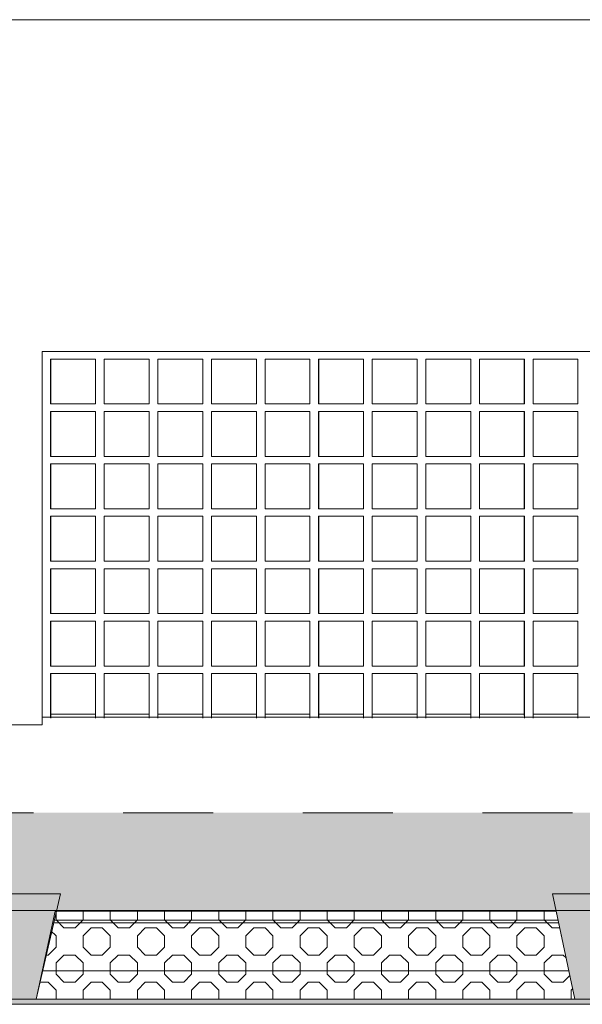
# Model space of a CAD drawing. Header units: millimetres. Extents: x -47038 to 86296, y -75637 to 48966.
# Tile 160 of 174: x 63014 to 64517, y 40737 to 43367. Entities that reach past the tile are written whole.
import ezdxf

# ---------------------------------------------------------------- set-up
doc = ezdxf.new("R2010")
doc.units = ezdxf.units.MM
doc.linetypes.add('Przerywana (2)', pattern=[48, 24, -24])
for name, color, linetype, lineweight, true_color in [('0_Nr_pióra__95', 7, 'Continuous', 20, 0x7c7c7c), ('280-A Dachy Powłoki_Nr_pióra__95', 7, 'Continuous', 20, 0x7c7c7c), ('420-K Ściany_Nr_pióra__95', 7, 'Continuous', 20, 0x7c7c7c), ('450-K Belki nośne_Nr_pióra__95', 7, 'Continuous', 25, 0x7c7c7c), ('460 - Stropy_Nr_pióra__95', 7, 'Continuous', 20, 0x7c7c7c), ('Okna Archicada_Nr_pióra__95', 7, 'Continuous', 20, 0x7c7c7c)]:
    doc.layers.add(name, color=color, linetype=linetype, lineweight=lineweight, true_color=true_color)
for name, color, linetype, lineweight in [('450-K Belki_Nr_pióra__13', 7, 'Continuous', 25), ('Nowe_420 - Wełna mineralna_Nr_pióra__93', 9, 'Continuous', 20), ('XREF', 8, 'Continuous', 9)]:
    doc.layers.add(name, color=color, linetype=linetype, lineweight=lineweight)

# ---------------------------------------------------------------- blocks, each defined once
blk = doc.blocks.new('A$C67FE79C0')
at = {"layer": '280-A Dachy Powłoki_Nr_pióra__95', "linetype": 'Continuous', "lineweight": 5}
for points in [[(2971.45, 546.91), (24.72, 546.59), (24.72, 545.08), (2971.45, 545.41)], [(24.72, 545.08), (24.72, 520.99), (156.12, 521.01), (155.24, 525.13), (177.24, 525.13), (176.36, 521.01), (307.01, 521.02), (306.14, 525.13), (328.14, 525.13), (327.26, 521.03), (457, 521.04), (456.12, 525.13), (478.12, 525.13), (477.25, 521.04), (609.45, 521.06), (608.58, 525.13), (630.58, 525.13), (629.71, 521.06), (758.24, 521.07), (757.37, 525.13), (779.37, 525.13), (778.51, 521.08), (905.7, 521.09), (904.84, 525.13), (926.84, 525.13), (925.98, 521.09), (1058.53, 521.11), (1057.67, 525.13), (1079.67, 525.13), (1078.81, 521.11), (1207.44, 521.12), (1206.58, 525.13), (1228.58, 525.13), (1227.73, 521.13), (1358.14, 521.14), (1357.28, 525.13), (1379.28, 525.13), (1378.43, 521.14), (1515.84, 521.16), (1514.99, 525.13), (1536.99, 525.13), (1536.14, 521.16), (1673.31, 521.17), (1672.46, 525.13), (1694.46, 525.13), (1693.62, 521.18), (1792.42, 521.19), (1791.5, 525.13), (1827.5, 525.13), (1826.59, 521.19), (1959.72, 521.21), (1958.88, 525.13), (1980.88, 525.13), (1980.04, 521.21), (2110.56, 521.22), (2109.73, 525.13), (2131.73, 525.13), (2130.89, 521.22), (2261.08, 521.24), (2260.18, 525.13), (2296.18, 525.13), (2295.28, 521.24), (2394.9, 521.25), (2394, 525.13), (2430, 525.13), (2429.11, 521.26), (2561.6, 521.27), (2560.77, 525.13), (2582.77, 525.13), (2581.95, 521.27), (2712.14, 521.29), (2711.32, 525.13), (2733.32, 525.13), (2732.5, 521.29), (2862.17, 521.31), (2861.35, 525.13), (2883.35, 525.13), (2882.54, 521.31), (2971.45, 521.32), (2971.45, 545.41)], [(1826.59, 521.19), (1826.48, 520.69), (1959.82, 520.7), (1959.72, 521.21)]]:
    blk.add_hatch(color=8, dxfattribs=at).paths.add_polyline_path(points)
at = {"layer": '450-K Belki nośne_Nr_pióra__95', "linetype": 'Continuous', "lineweight": 5}
for points in [[(1821, 497.02), (1827.5, 525.13), (1791.5, 525.13), (1798, 497.03)], [(1958.88, 525.13), (1964.88, 497.03), (1974.88, 497.02), (1980.88, 525.13)]]:
    blk.add_hatch(color=8, dxfattribs=at).paths.add_polyline_path(points)
at = {"color": 8, "lineweight": 5}
for p, q in [((1826.02, 520.52), (1821, 497.04)), ((1959.86, 520.54), (1826.02, 520.52)), ((1964.87, 497.04), (1959.86, 520.54)), ((1821, 497.04), (1964.87, 497.04))]:
    blk.add_line(p, q, dxfattribs=at)
at = {"layer": '0_Nr_pióra__95', "color": 8, "linetype": 'Continuous', "lineweight": 5}
for p, q in [((1822.55, 570.33), (1822.55, 572.31)), ((1822.55, 572.31), (2082.52, 572.31)), ((1779.26, 570.33), (1822.55, 570.33))]:
    blk.add_line(p, q, dxfattribs=at)
at = {"layer": '280-A Dachy Powłoki_Nr_pióra__95', "color": 8, "linetype": 'Continuous', "lineweight": 5}
for p, q in [((1836.83, 573.14), (1824.83, 573.13)), ((1851.14, 573.14), (1839.15, 573.14)), ((1865.46, 573.14), (1853.47, 573.14)), ((1879.77, 573.14), (1867.78, 573.14)), ((1894.09, 573.14), (1882.1, 573.14)), ((1908.4, 573.14), (1896.41, 573.14)), ((1922.72, 573.14), (1910.73, 573.14)), ((1937.04, 573.15), (1925.05, 573.15)), ((1951.35, 573.15), (1939.36, 573.15)), ((1965.67, 573.15), (1953.68, 573.15)), ((2972.22, 520.82), (23.28, 520.49))]:
    blk.add_line(p, q, dxfattribs=at)
at = {"layer": '280-A Dachy Powłoki_Nr_pióra__95', "color": 8, "linetype": 'Przerywana (2)', "lineweight": 5}
blk.add_line((2972.22, 546.91), (23.28, 546.59), dxfattribs=at)
at = {"layer": '420-K Ściany_Nr_pióra__95', "color": 8, "linetype": 'Continuous', "lineweight": 5}
blk.add_line((2715.15, 758.67), (1485.86, 758.67), dxfattribs=at)
at = {"layer": '450-K Belki nośne_Nr_pióra__95', "color": 8, "linetype": 'Continuous', "lineweight": 5}
for p, q in [((1791.5, 525.13), (1827.5, 525.13)), ((1827.5, 525.13), (1821, 497.02)), ((1958.88, 525.13), (1964.88, 497.03)), ((1958.88, 525.13), (1980.88, 525.13)), ((1798, 497.03), (1821, 497.02)), ((1964.88, 497.03), (1974.88, 497.02))]:
    blk.add_line(p, q, dxfattribs=at)
at = {"layer": '450-K Belki_Nr_pióra__13', "color": 8, "linetype": 'Continuous', "lineweight": 5}
blk.add_line((1825.87, 518.07), (1960.39, 518.07), dxfattribs=at)
at = {"layer": '460 - Stropy_Nr_pióra__95', "color": 8, "linetype": 'Continuous', "lineweight": 5}
for p, q in [((1960.54, 517.37), (1825.71, 517.37)), ((1963.27, 504.57), (1822.75, 504.57))]:
    blk.add_line(p, q, dxfattribs=at)
at = {"layer": 'Nowe_420 - Wełna mineralna_Nr_pióra__93', "color": 8, "linetype": 'Continuous', "lineweight": 5}
for p, q in [((1826.02, 520.52), (1821, 497.04)), ((1959.86, 520.54), (1826.02, 520.52)), ((1826.27, 518.15), (1826.27, 520.52)), ((1833.51, 518.15), (1833.51, 520.52)), ((1840.76, 518.15), (1840.76, 520.52)), ((1848, 518.15), (1848, 520.52)), ((1855.24, 518.15), (1855.24, 520.52)), ((1862.48, 518.15), (1862.48, 520.52)), ((1869.73, 518.15), (1869.73, 520.53)), ((1876.97, 518.15), (1876.97, 520.53)), ((1884.21, 518.15), (1884.21, 520.53)), ((1891.45, 518.15), (1891.45, 520.53)), ((1898.7, 518.15), (1898.7, 520.53)), ((1905.94, 518.15), (1905.94, 520.53)), ((1913.18, 518.15), (1913.18, 520.53)), ((1920.42, 518.15), (1920.42, 520.53)), ((1927.67, 518.15), (1927.67, 520.53)), ((1934.91, 518.15), (1934.91, 520.53)), ((1942.15, 518.15), (1942.15, 520.53)), ((1949.39, 518.15), (1949.39, 520.53)), ((1956.64, 518.15), (1956.64, 520.54)), ((1964.87, 497.04), (1959.86, 520.54)), ((1826.27, 518.15), (1828.39, 516.03)), ((1828.39, 516.03), (1831.39, 516.03)), ((1831.39, 516.03), (1833.51, 518.15)), ((1833.51, 513.91), (1835.63, 516.03)), ((1835.63, 516.03), (1838.63, 516.03)), ((1838.63, 516.03), (1840.76, 513.91)), ((1840.76, 518.15), (1842.88, 516.03)), ((1842.88, 516.03), (1845.88, 516.03)), ((1845.88, 516.03), (1848, 518.15)), ((1848, 513.91), (1850.12, 516.03)), ((1850.12, 516.03), (1853.12, 516.03)), ((1853.12, 516.03), (1855.24, 513.91)), ((1855.24, 518.15), (1857.36, 516.03)), ((1857.36, 516.03), (1860.36, 516.03)), ((1860.36, 516.03), (1862.48, 518.15)), ((1862.48, 513.91), (1864.6, 516.03)), ((1864.6, 516.03), (1867.6, 516.03)), ((1867.6, 516.03), (1869.73, 513.91)), ((1869.73, 518.15), (1871.85, 516.03)), ((1871.85, 516.03), (1874.85, 516.03)), ((1874.85, 516.03), (1876.97, 518.15)), ((1876.97, 513.91), (1879.09, 516.03)), ((1879.09, 516.03), (1882.09, 516.03)), ((1882.09, 516.03), (1884.21, 513.91)), ((1884.21, 518.15), (1886.33, 516.03)), ((1886.33, 516.03), (1889.33, 516.03)), ((1889.33, 516.03), (1891.45, 518.15)), ((1891.45, 513.91), (1893.57, 516.03)), ((1893.57, 516.03), (1896.57, 516.03)), ((1896.57, 516.03), (1898.7, 513.91)), ((1898.7, 518.15), (1900.82, 516.03)), ((1900.82, 516.03), (1903.82, 516.03)), ((1903.82, 516.03), (1905.94, 518.15)), ((1905.94, 513.91), (1908.06, 516.03)), ((1908.06, 516.03), (1911.06, 516.03)), ((1911.06, 516.03), (1913.18, 513.91)), ((1913.18, 518.15), (1915.3, 516.03)), ((1915.3, 516.03), (1918.3, 516.03)), ((1918.3, 516.03), (1920.42, 518.15)), ((1920.42, 513.91), (1922.55, 516.03)), ((1922.55, 516.03), (1925.55, 516.03)), ((1925.55, 516.03), (1927.67, 513.91)), ((1927.67, 518.15), (1929.79, 516.03)), ((1929.79, 516.03), (1932.79, 516.03)), ((1932.79, 516.03), (1934.91, 518.15)), ((1934.91, 513.91), (1937.03, 516.03)), ((1937.03, 516.03), (1940.03, 516.03)), ((1940.03, 516.03), (1942.15, 513.91)), ((1942.15, 518.15), (1944.27, 516.03)), ((1944.27, 516.03), (1947.27, 516.03)), ((1947.27, 516.03), (1949.39, 518.15)), ((1949.39, 513.91), (1951.52, 516.03)), ((1951.52, 516.03), (1954.52, 516.03)), ((1954.52, 516.03), (1956.64, 513.91)), ((1956.64, 518.15), (1958.76, 516.03)), ((1958.76, 516.03), (1960.82, 516.03)), ((1824.9, 515.28), (1826.27, 513.91)), ((1826.27, 510.91), (1826.27, 513.91)), ((1833.51, 510.91), (1833.51, 513.91)), ((1840.76, 510.91), (1840.76, 513.91)), ((1848, 510.91), (1848, 513.91)), ((1855.24, 510.91), (1855.24, 513.91)), ((1862.48, 510.91), (1862.48, 513.91)), ((1869.73, 510.91), (1869.73, 513.91)), ((1876.97, 510.91), (1876.97, 513.91)), ((1884.21, 510.91), (1884.21, 513.91)), ((1891.45, 510.91), (1891.45, 513.91)), ((1898.7, 510.91), (1898.7, 513.91)), ((1905.94, 510.91), (1905.94, 513.91)), ((1913.18, 510.91), (1913.18, 513.91)), ((1920.42, 510.91), (1920.42, 513.91)), ((1927.67, 510.91), (1927.67, 513.91)), ((1934.91, 510.91), (1934.91, 513.91)), ((1942.15, 510.91), (1942.15, 513.91)), ((1949.39, 510.91), (1949.39, 513.91)), ((1956.64, 510.91), (1956.64, 513.91)), ((1824.15, 508.79), (1826.27, 510.91)), ((1833.51, 510.91), (1835.63, 508.79)), ((1838.63, 508.79), (1840.76, 510.91)), ((1848, 510.91), (1850.12, 508.79)), ((1853.12, 508.79), (1855.24, 510.91)), ((1862.48, 510.91), (1864.6, 508.79)), ((1867.6, 508.79), (1869.73, 510.91)), ((1876.97, 510.91), (1879.09, 508.79)), ((1882.09, 508.79), (1884.21, 510.91)), ((1891.45, 510.91), (1893.57, 508.79)), ((1896.57, 508.79), (1898.7, 510.91)), ((1905.94, 510.91), (1908.06, 508.79)), ((1911.06, 508.79), (1913.18, 510.91)), ((1920.42, 510.91), (1922.55, 508.79)), ((1925.55, 508.79), (1927.67, 510.91)), ((1934.91, 510.91), (1937.03, 508.79)), ((1940.03, 508.79), (1942.15, 510.91)), ((1949.39, 510.91), (1951.52, 508.79)), ((1954.52, 508.79), (1956.64, 510.91)), ((1823.51, 508.79), (1824.15, 508.79)), ((1826.27, 506.67), (1828.39, 508.79)), ((1828.39, 508.79), (1831.39, 508.79)), ((1831.39, 508.79), (1833.51, 506.67)), ((1835.63, 508.79), (1838.63, 508.79)), ((1840.76, 506.67), (1842.88, 508.79)), ((1842.88, 508.79), (1845.88, 508.79)), ((1845.88, 508.79), (1848, 506.67)), ((1850.12, 508.79), (1853.12, 508.79)), ((1855.24, 506.67), (1857.36, 508.79)), ((1857.36, 508.79), (1860.36, 508.79)), ((1860.36, 508.79), (1862.48, 506.67)), ((1864.6, 508.79), (1867.6, 508.79)), ((1869.73, 506.67), (1871.85, 508.79)), ((1871.85, 508.79), (1874.85, 508.79)), ((1874.85, 508.79), (1876.97, 506.67)), ((1879.09, 508.79), (1882.09, 508.79)), ((1884.21, 506.67), (1886.33, 508.79)), ((1886.33, 508.79), (1889.33, 508.79)), ((1889.33, 508.79), (1891.45, 506.67)), ((1893.57, 508.79), (1896.57, 508.79)), ((1898.7, 506.67), (1900.82, 508.79)), ((1900.82, 508.79), (1903.82, 508.79)), ((1903.82, 508.79), (1905.94, 506.67)), ((1908.06, 508.79), (1911.06, 508.79)), ((1913.18, 506.67), (1915.3, 508.79)), ((1915.3, 508.79), (1918.3, 508.79)), ((1918.3, 508.79), (1920.42, 506.67)), ((1922.55, 508.79), (1925.55, 508.79)), ((1927.67, 506.67), (1929.79, 508.79)), ((1929.79, 508.79), (1932.79, 508.79)), ((1932.79, 508.79), (1934.91, 506.67)), ((1937.03, 508.79), (1940.03, 508.79)), ((1942.15, 506.67), (1944.27, 508.79)), ((1944.27, 508.79), (1947.27, 508.79)), ((1947.27, 508.79), (1949.39, 506.67)), ((1951.52, 508.79), (1954.52, 508.79)), ((1956.64, 506.67), (1958.76, 508.79)), ((1958.76, 508.79), (1961.76, 508.79)), ((1961.76, 508.79), (1962.53, 508.01)), ((1826.27, 503.67), (1826.27, 506.67)), ((1833.51, 503.67), (1833.51, 506.67)), ((1840.76, 503.67), (1840.76, 506.67)), ((1848, 503.67), (1848, 506.67)), ((1855.24, 503.67), (1855.24, 506.67)), ((1862.48, 503.67), (1862.48, 506.67)), ((1869.73, 503.67), (1869.73, 506.67)), ((1876.97, 503.67), (1876.97, 506.67)), ((1884.21, 503.67), (1884.21, 506.67)), ((1891.45, 503.67), (1891.45, 506.67)), ((1898.7, 503.67), (1898.7, 506.67)), ((1905.94, 503.67), (1905.94, 506.67)), ((1913.18, 503.67), (1913.18, 506.67)), ((1920.42, 503.67), (1920.42, 506.67)), ((1927.67, 503.67), (1927.67, 506.67)), ((1934.91, 503.67), (1934.91, 506.67)), ((1942.15, 503.67), (1942.15, 506.67)), ((1949.39, 503.67), (1949.39, 506.67)), ((1956.64, 503.67), (1956.64, 506.67)), ((1826.27, 503.67), (1828.39, 501.54)), ((1831.39, 501.54), (1833.51, 503.67)), ((1840.76, 503.67), (1842.88, 501.54)), ((1845.88, 501.54), (1848, 503.67)), ((1855.24, 503.67), (1857.36, 501.54)), ((1860.36, 501.54), (1862.48, 503.67)), ((1869.73, 503.67), (1871.85, 501.54)), ((1874.85, 501.54), (1876.97, 503.67)), ((1884.21, 503.67), (1886.33, 501.54)), ((1889.33, 501.54), (1891.45, 503.67)), ((1898.7, 503.67), (1900.82, 501.54)), ((1903.82, 501.54), (1905.94, 503.67)), ((1913.18, 503.67), (1915.3, 501.54)), ((1918.3, 501.54), (1920.42, 503.67)), ((1927.67, 503.67), (1929.79, 501.54)), ((1932.79, 501.54), (1934.91, 503.67)), ((1942.15, 503.67), (1944.27, 501.54)), ((1947.27, 501.54), (1949.39, 503.67)), ((1956.64, 503.67), (1958.76, 501.54)), ((1961.76, 501.54), (1963.53, 503.32)), ((1821.97, 501.54), (1824.15, 501.54)), ((1824.15, 501.54), (1826.27, 499.42)), ((1828.39, 501.54), (1831.39, 501.54)), ((1833.51, 499.42), (1835.63, 501.54)), ((1835.63, 501.54), (1838.63, 501.54)), ((1838.63, 501.54), (1840.76, 499.42)), ((1842.88, 501.54), (1845.88, 501.54)), ((1848, 499.42), (1850.12, 501.54)), ((1850.12, 501.54), (1853.12, 501.54)), ((1853.12, 501.54), (1855.24, 499.42)), ((1857.36, 501.54), (1860.36, 501.54)), ((1862.48, 499.42), (1864.6, 501.54)), ((1864.6, 501.54), (1867.6, 501.54)), ((1867.6, 501.54), (1869.73, 499.42)), ((1871.85, 501.54), (1874.85, 501.54)), ((1876.97, 499.42), (1879.09, 501.54)), ((1879.09, 501.54), (1882.09, 501.54)), ((1882.09, 501.54), (1884.21, 499.42)), ((1886.33, 501.54), (1889.33, 501.54)), ((1891.45, 499.42), (1893.57, 501.54)), ((1893.57, 501.54), (1896.57, 501.54)), ((1896.57, 501.54), (1898.7, 499.42)), ((1900.82, 501.54), (1903.82, 501.54)), ((1905.94, 499.42), (1908.06, 501.54)), ((1908.06, 501.54), (1911.06, 501.54)), ((1911.06, 501.54), (1913.18, 499.42)), ((1915.3, 501.54), (1918.3, 501.54)), ((1920.42, 499.42), (1922.55, 501.54)), ((1922.55, 501.54), (1925.55, 501.54)), ((1925.55, 501.54), (1927.67, 499.42)), ((1929.79, 501.54), (1932.79, 501.54)), ((1934.91, 499.42), (1937.03, 501.54)), ((1937.03, 501.54), (1940.03, 501.54)), ((1940.03, 501.54), (1942.15, 499.42)), ((1944.27, 501.54), (1947.27, 501.54)), ((1949.39, 499.42), (1951.52, 501.54)), ((1951.52, 501.54), (1954.52, 501.54)), ((1954.52, 501.54), (1956.64, 499.42)), ((1958.76, 501.54), (1961.76, 501.54)), ((1963.88, 499.42), (1964.28, 499.82)), ((1826.27, 497.04), (1826.27, 499.42)), ((1833.51, 497.04), (1833.51, 499.42)), ((1840.76, 497.04), (1840.76, 499.42)), ((1848, 497.04), (1848, 499.42)), ((1855.24, 497.04), (1855.24, 499.42)), ((1862.48, 497.04), (1862.48, 499.42)), ((1869.73, 497.04), (1869.73, 499.42)), ((1876.97, 497.04), (1876.97, 499.42)), ((1884.21, 497.04), (1884.21, 499.42)), ((1891.45, 497.04), (1891.45, 499.42)), ((1898.7, 497.04), (1898.7, 499.42)), ((1905.94, 497.04), (1905.94, 499.42)), ((1913.18, 497.04), (1913.18, 499.42)), ((1920.42, 497.04), (1920.42, 499.42)), ((1927.67, 497.04), (1927.67, 499.42)), ((1934.91, 497.04), (1934.91, 499.42)), ((1942.15, 497.04), (1942.15, 499.42)), ((1949.39, 497.04), (1949.39, 499.42)), ((1956.64, 497.04), (1956.64, 499.42)), ((1963.88, 497.04), (1963.88, 499.42)), ((1775.53, 497.03), (2025.54, 497.03)), ((2025.54, 495.63), (1775.53, 495.63)), ((1821, 497.04), (1964.87, 497.04))]:
    blk.add_line(p, q, dxfattribs=at)
at = {"layer": 'Nowe_420 - Wełna mineralna_Nr_pióra__93', "color": 8, "linetype": 'Continuous', "lineweight": 5, "extrusion": (0, 0, -1)}
for points in [[(-2025.54, 495.63), (-1775.53, 497.03), (-1775.53, 495.63)], [(-1775.53, 497.03), (-2025.54, 495.63), (-2025.54, 497.03)]]:
    blk.add_solid(points, dxfattribs=at)
at = {"layer": 'Okna Archicada_Nr_pióra__95', "color": 8, "linetype": 'Continuous', "lineweight": 5}
for p, q in [((1822.55, 570.28), (1822.55, 670)), ((1822.55, 670), (2082.55, 670)), ((1824.83, 668), (1824.83, 656)), ((1824.84, 668), (1824.83, 668)), ((1824.84, 668), (1836.84, 668)), ((1824.84, 656), (1824.84, 668)), ((1836.82, 668), (1836.82, 656)), ((1836.83, 656), (1836.83, 668)), ((1836.83, 656), (1836.83, 668)), ((1836.84, 668), (1836.84, 656)), ((1839.15, 668), (1851.15, 668)), ((1839.15, 656), (1839.15, 668)), ((1839.15, 668), (1839.15, 656)), ((1839.15, 668), (1839.15, 668)), ((1851.14, 668), (1851.14, 656)), ((1851.14, 656), (1851.14, 668)), ((1851.15, 668), (1851.15, 656)), ((1851.15, 656), (1851.15, 668)), ((1853.47, 668), (1865.47, 668)), ((1853.47, 656), (1853.47, 668)), ((1853.47, 668), (1853.47, 656)), ((1853.47, 668), (1853.47, 668)), ((1865.46, 668), (1865.46, 656)), ((1865.46, 656), (1865.46, 668)), ((1865.47, 668), (1865.47, 656)), ((1865.47, 656), (1865.47, 668)), ((1867.78, 668), (1879.78, 668)), ((1867.78, 656), (1867.78, 668)), ((1867.78, 668), (1867.78, 656)), ((1867.78, 668), (1867.78, 668)), ((1879.77, 668), (1879.77, 656)), ((1879.77, 656), (1879.77, 668)), ((1879.78, 668), (1879.78, 656)), ((1879.78, 656), (1879.78, 668)), ((1882.1, 668), (1894.1, 668)), ((1882.1, 656), (1882.1, 668)), ((1882.1, 668), (1882.1, 656)), ((1882.1, 668), (1882.1, 668)), ((1894.09, 668), (1894.09, 656)), ((1894.09, 656), (1894.09, 668)), ((1894.1, 668), (1894.1, 656)), ((1894.1, 656), (1894.1, 668)), ((1896.41, 668), (1896.41, 656)), ((1896.42, 668), (1896.41, 668)), ((1896.42, 668), (1908.42, 668)), ((1896.42, 656), (1896.42, 668)), ((1908.4, 668), (1908.4, 656)), ((1908.4, 656), (1908.4, 668)), ((1908.41, 656), (1908.41, 668)), ((1908.42, 668), (1908.42, 656)), ((1910.73, 668), (1922.73, 668)), ((1910.73, 656), (1910.73, 668)), ((1910.73, 668), (1910.73, 656)), ((1910.73, 668), (1910.73, 668)), ((1922.72, 668), (1922.72, 656)), ((1922.72, 656), (1922.72, 668)), ((1922.73, 668), (1922.73, 656)), ((1922.73, 656), (1922.73, 668)), ((1925.05, 668), (1937.05, 668)), ((1925.05, 656), (1925.05, 668)), ((1925.05, 668), (1925.05, 656)), ((1925.05, 668), (1925.05, 668)), ((1937.03, 668), (1937.03, 656)), ((1937.04, 656), (1937.04, 668)), ((1937.05, 668), (1937.05, 656)), ((1937.05, 656), (1937.05, 668)), ((1939.36, 668), (1951.36, 668)), ((1939.36, 656), (1939.36, 668)), ((1939.36, 668), (1939.36, 656)), ((1939.36, 668), (1939.36, 668)), ((1951.35, 668), (1951.35, 656)), ((1951.35, 656), (1951.35, 668)), ((1951.36, 668), (1951.36, 656)), ((1951.36, 656), (1951.36, 668)), ((1953.68, 668), (1965.68, 668)), ((1953.68, 656), (1953.68, 668)), ((1953.68, 668), (1953.68, 656)), ((1953.68, 668), (1953.68, 668)), ((1965.67, 668), (1965.67, 656)), ((1965.67, 656), (1965.67, 668)), ((1965.68, 668), (1965.68, 656)), ((1965.68, 656), (1965.68, 668)), ((1824.83, 656), (1824.84, 656)), ((1836.84, 656), (1824.84, 656)), ((1851.15, 656), (1839.15, 656)), ((1839.15, 656), (1839.15, 656)), ((1865.47, 656), (1853.47, 656)), ((1853.47, 656), (1853.47, 656)), ((1879.78, 656), (1867.78, 656)), ((1867.78, 656), (1867.78, 656)), ((1894.1, 656), (1882.1, 656)), ((1882.1, 656), (1882.1, 656)), ((1896.41, 656), (1896.42, 656)), ((1908.42, 656), (1896.42, 656)), ((1922.73, 656), (1910.73, 656)), ((1910.73, 656), (1910.73, 656)), ((1937.05, 656), (1925.05, 656)), ((1925.05, 656), (1925.05, 656)), ((1951.36, 656), (1939.36, 656)), ((1939.36, 656), (1939.36, 656)), ((1965.68, 656), (1953.68, 656)), ((1953.68, 656), (1953.68, 656)), ((1824.83, 654), (1824.83, 642)), ((1824.84, 654), (1824.83, 654)), ((1824.84, 654), (1836.84, 654)), ((1824.84, 642), (1824.84, 654)), ((1836.82, 654), (1836.82, 642)), ((1836.83, 642), (1836.83, 654)), ((1836.83, 642), (1836.83, 654)), ((1836.84, 654), (1836.84, 642)), ((1839.15, 654), (1851.15, 654)), ((1839.15, 642), (1839.15, 654)), ((1839.15, 654), (1839.15, 642)), ((1839.15, 654), (1839.15, 654)), ((1851.14, 654), (1851.14, 642)), ((1851.14, 642), (1851.14, 654)), ((1851.15, 654), (1851.15, 642)), ((1851.15, 642), (1851.15, 654)), ((1853.47, 654), (1865.47, 654)), ((1853.47, 642), (1853.47, 654)), ((1853.47, 654), (1853.47, 642)), ((1853.47, 654), (1853.47, 654)), ((1865.46, 654), (1865.46, 642)), ((1865.46, 642), (1865.46, 654)), ((1865.47, 654), (1865.47, 642)), ((1865.47, 642), (1865.47, 654)), ((1867.78, 654), (1879.78, 654)), ((1867.78, 642), (1867.78, 654)), ((1867.78, 654), (1867.78, 642)), ((1867.78, 654), (1867.78, 654)), ((1879.77, 654), (1879.77, 642)), ((1879.77, 642), (1879.77, 654)), ((1879.78, 654), (1879.78, 642)), ((1879.78, 642), (1879.78, 654)), ((1882.1, 654), (1894.1, 654)), ((1882.1, 642), (1882.1, 654)), ((1882.1, 654), (1882.1, 642)), ((1882.1, 654), (1882.1, 654)), ((1894.09, 654), (1894.09, 642)), ((1894.09, 642), (1894.09, 654)), ((1894.1, 654), (1894.1, 642)), ((1894.1, 642), (1894.1, 654)), ((1896.41, 654), (1896.41, 642)), ((1896.42, 654), (1896.41, 654)), ((1896.42, 654), (1908.42, 654)), ((1896.42, 642), (1896.42, 654)), ((1908.4, 654), (1908.4, 642)), ((1908.4, 642), (1908.4, 654)), ((1908.41, 642), (1908.41, 654)), ((1908.42, 654), (1908.42, 642)), ((1910.73, 654), (1922.73, 654)), ((1910.73, 642), (1910.73, 654)), ((1910.73, 654), (1910.73, 642)), ((1910.73, 654), (1910.73, 654)), ((1922.72, 654), (1922.72, 642)), ((1922.72, 642), (1922.72, 654)), ((1922.73, 654), (1922.73, 642)), ((1922.73, 642), (1922.73, 654)), ((1925.05, 654), (1937.05, 654)), ((1925.05, 642), (1925.05, 654)), ((1925.05, 654), (1925.05, 642)), ((1925.05, 654), (1925.05, 654)), ((1937.03, 654), (1937.03, 642)), ((1937.04, 642), (1937.04, 654)), ((1937.05, 654), (1937.05, 642)), ((1937.05, 642), (1937.05, 654)), ((1939.36, 654), (1951.36, 654)), ((1939.36, 642), (1939.36, 654)), ((1939.36, 654), (1939.36, 642)), ((1939.36, 654), (1939.36, 654)), ((1951.35, 654), (1951.35, 642)), ((1951.35, 642), (1951.35, 654)), ((1951.36, 654), (1951.36, 642)), ((1951.36, 642), (1951.36, 654)), ((1953.68, 654), (1965.68, 654)), ((1953.68, 642), (1953.68, 654)), ((1953.68, 654), (1953.68, 642)), ((1953.68, 654), (1953.68, 654)), ((1965.67, 654), (1965.67, 642)), ((1965.67, 642), (1965.67, 654)), ((1965.68, 654), (1965.68, 642)), ((1965.68, 642), (1965.68, 654)), ((1824.83, 642), (1824.84, 642)), ((1836.84, 642), (1824.84, 642)), ((1851.15, 642), (1839.15, 642)), ((1839.15, 642), (1839.15, 642)), ((1865.47, 642), (1853.47, 642)), ((1853.47, 642), (1853.47, 642)), ((1879.78, 642), (1867.78, 642)), ((1867.78, 642), (1867.78, 642)), ((1894.1, 642), (1882.1, 642)), ((1882.1, 642), (1882.1, 642)), ((1896.41, 642), (1896.42, 642)), ((1908.42, 642), (1896.42, 642)), ((1922.73, 642), (1910.73, 642)), ((1910.73, 642), (1910.73, 642)), ((1937.05, 642), (1925.05, 642)), ((1925.05, 642), (1925.05, 642)), ((1951.36, 642), (1939.36, 642)), ((1939.36, 642), (1939.36, 642)), ((1965.68, 642), (1953.68, 642)), ((1953.68, 642), (1953.68, 642)), ((1824.83, 640), (1824.83, 628)), ((1824.84, 640), (1824.83, 640)), ((1824.84, 640), (1836.84, 640)), ((1824.84, 628), (1824.84, 640)), ((1836.82, 640), (1836.82, 628)), ((1836.83, 628), (1836.83, 640)), ((1836.83, 628), (1836.83, 640)), ((1836.84, 640), (1836.84, 628)), ((1839.15, 640), (1851.15, 640)), ((1839.15, 628), (1839.15, 640)), ((1839.15, 640), (1839.15, 628)), ((1839.15, 640), (1839.15, 640)), ((1851.14, 640), (1851.14, 628)), ((1851.14, 628), (1851.14, 640)), ((1851.15, 640), (1851.15, 628)), ((1851.15, 628), (1851.15, 640)), ((1853.47, 640), (1865.47, 640)), ((1853.47, 628), (1853.47, 640)), ((1853.47, 640), (1853.47, 628)), ((1853.47, 640), (1853.47, 640)), ((1865.46, 640), (1865.46, 628)), ((1865.46, 628), (1865.46, 640)), ((1865.47, 640), (1865.47, 628)), ((1865.47, 628), (1865.47, 640)), ((1867.78, 640), (1879.78, 640)), ((1867.78, 628), (1867.78, 640)), ((1867.78, 640), (1867.78, 628)), ((1867.78, 640), (1867.78, 640)), ((1879.77, 640), (1879.77, 628)), ((1879.77, 628), (1879.77, 640)), ((1879.78, 640), (1879.78, 628)), ((1879.78, 628), (1879.78, 640)), ((1882.1, 640), (1894.1, 640)), ((1882.1, 628), (1882.1, 640)), ((1882.1, 640), (1882.1, 628)), ((1882.1, 640), (1882.1, 640)), ((1894.09, 640), (1894.09, 628)), ((1894.09, 628), (1894.09, 640)), ((1894.1, 640), (1894.1, 628)), ((1894.1, 628), (1894.1, 640)), ((1896.41, 640), (1896.41, 628)), ((1896.42, 640), (1896.41, 640)), ((1896.42, 640), (1908.42, 640)), ((1896.42, 628), (1896.42, 640)), ((1908.4, 640), (1908.4, 628)), ((1908.4, 628), (1908.4, 640)), ((1908.41, 628), (1908.41, 640)), ((1908.42, 640), (1908.42, 628)), ((1910.73, 640), (1922.73, 640)), ((1910.73, 628), (1910.73, 640)), ((1910.73, 640), (1910.73, 628)), ((1910.73, 640), (1910.73, 640)), ((1922.72, 640), (1922.72, 628)), ((1922.72, 628), (1922.72, 640)), ((1922.73, 640), (1922.73, 628)), ((1922.73, 628), (1922.73, 640)), ((1925.05, 640), (1937.05, 640)), ((1925.05, 628), (1925.05, 640)), ((1925.05, 640), (1925.05, 628)), ((1925.05, 640), (1925.05, 640)), ((1937.03, 640), (1937.03, 628)), ((1937.04, 628), (1937.04, 640)), ((1937.05, 640), (1937.05, 628)), ((1937.05, 628), (1937.05, 640)), ((1939.36, 640), (1951.36, 640)), ((1939.36, 628), (1939.36, 640)), ((1939.36, 640), (1939.36, 628)), ((1939.36, 640), (1939.36, 640)), ((1951.35, 640), (1951.35, 628)), ((1951.35, 628), (1951.35, 640)), ((1951.36, 640), (1951.36, 628)), ((1951.36, 628), (1951.36, 640)), ((1953.68, 640), (1965.68, 640)), ((1953.68, 628), (1953.68, 640)), ((1953.68, 640), (1953.68, 628)), ((1953.68, 640), (1953.68, 640)), ((1965.67, 640), (1965.67, 628)), ((1965.67, 628), (1965.67, 640)), ((1965.68, 640), (1965.68, 628)), ((1965.68, 628), (1965.68, 640)), ((1824.83, 628), (1824.84, 628)), ((1836.84, 628), (1824.84, 628)), ((1851.15, 628), (1839.15, 628)), ((1839.15, 628), (1839.15, 628)), ((1865.47, 628), (1853.47, 628)), ((1853.47, 628), (1853.47, 628)), ((1879.78, 628), (1867.78, 628)), ((1867.78, 628), (1867.78, 628)), ((1894.1, 628), (1882.1, 628)), ((1882.1, 628), (1882.1, 628)), ((1896.41, 628), (1896.42, 628)), ((1908.42, 628), (1896.42, 628)), ((1922.73, 628), (1910.73, 628)), ((1910.73, 628), (1910.73, 628)), ((1937.05, 628), (1925.05, 628)), ((1925.05, 628), (1925.05, 628)), ((1951.36, 628), (1939.36, 628)), ((1939.36, 628), (1939.36, 628)), ((1965.68, 628), (1953.68, 628)), ((1953.68, 628), (1953.68, 628)), ((1824.83, 626), (1824.83, 614)), ((1824.84, 626), (1824.83, 626)), ((1824.84, 626), (1836.84, 626)), ((1824.84, 614), (1824.84, 626)), ((1836.82, 626), (1836.82, 614)), ((1836.83, 614), (1836.83, 626)), ((1836.83, 614), (1836.83, 626)), ((1836.84, 626), (1836.84, 614)), ((1839.15, 626), (1851.15, 626)), ((1839.15, 614), (1839.15, 626)), ((1839.15, 626), (1839.15, 614)), ((1839.15, 626), (1839.15, 626)), ((1851.14, 626), (1851.14, 614)), ((1851.14, 614), (1851.14, 626)), ((1851.15, 626), (1851.15, 614)), ((1851.15, 614), (1851.15, 626)), ((1853.47, 626), (1865.47, 626)), ((1853.47, 614), (1853.47, 626)), ((1853.47, 626), (1853.47, 614)), ((1853.47, 626), (1853.47, 626)), ((1865.46, 626), (1865.46, 614)), ((1865.46, 614), (1865.46, 626)), ((1865.47, 626), (1865.47, 614)), ((1865.47, 614), (1865.47, 626)), ((1867.78, 626), (1879.78, 626)), ((1867.78, 614), (1867.78, 626)), ((1867.78, 626), (1867.78, 614)), ((1867.78, 626), (1867.78, 626)), ((1879.77, 626), (1879.77, 614)), ((1879.77, 614), (1879.77, 626)), ((1879.78, 626), (1879.78, 614)), ((1879.78, 614), (1879.78, 626)), ((1882.1, 626), (1894.1, 626)), ((1882.1, 614), (1882.1, 626)), ((1882.1, 626), (1882.1, 614)), ((1882.1, 626), (1882.1, 626)), ((1894.09, 626), (1894.09, 614)), ((1894.09, 614), (1894.09, 626)), ((1894.1, 626), (1894.1, 614)), ((1894.1, 614), (1894.1, 626)), ((1896.41, 626), (1896.41, 614)), ((1896.42, 626), (1896.41, 626)), ((1896.42, 626), (1908.42, 626)), ((1896.42, 614), (1896.42, 626)), ((1908.4, 626), (1908.4, 614)), ((1908.4, 614), (1908.4, 626)), ((1908.41, 614), (1908.41, 626)), ((1908.42, 626), (1908.42, 614)), ((1910.73, 626), (1922.73, 626)), ((1910.73, 614), (1910.73, 626)), ((1910.73, 626), (1910.73, 614)), ((1910.73, 626), (1910.73, 626)), ((1922.72, 626), (1922.72, 614)), ((1922.72, 614), (1922.72, 626)), ((1922.73, 626), (1922.73, 614)), ((1922.73, 614), (1922.73, 626)), ((1925.05, 626), (1937.05, 626)), ((1925.05, 614), (1925.05, 626)), ((1925.05, 626), (1925.05, 614)), ((1925.05, 626), (1925.05, 626)), ((1937.03, 626), (1937.03, 614)), ((1937.04, 614), (1937.04, 626)), ((1937.05, 626), (1937.05, 614)), ((1937.05, 614), (1937.05, 626)), ((1939.36, 626), (1951.36, 626)), ((1939.36, 614), (1939.36, 626)), ((1939.36, 626), (1939.36, 614)), ((1939.36, 626), (1939.36, 626)), ((1951.35, 626), (1951.35, 614)), ((1951.35, 614), (1951.35, 626)), ((1951.36, 626), (1951.36, 614)), ((1951.36, 614), (1951.36, 626)), ((1953.68, 626), (1965.68, 626)), ((1953.68, 614), (1953.68, 626)), ((1953.68, 626), (1953.68, 614)), ((1953.68, 626), (1953.68, 626)), ((1965.67, 626), (1965.67, 614)), ((1965.67, 614), (1965.67, 626)), ((1965.68, 626), (1965.68, 614)), ((1965.68, 614), (1965.68, 626)), ((1824.83, 614), (1824.84, 614)), ((1836.84, 614), (1824.84, 614)), ((1851.15, 614), (1839.15, 614)), ((1839.15, 614), (1839.15, 614)), ((1865.47, 614), (1853.47, 614)), ((1853.47, 614), (1853.47, 614)), ((1879.78, 614), (1867.78, 614)), ((1867.78, 614), (1867.78, 614)), ((1894.1, 614), (1882.1, 614)), ((1882.1, 614), (1882.1, 614)), ((1896.41, 614), (1896.42, 614)), ((1908.42, 614), (1896.42, 614)), ((1922.73, 614), (1910.73, 614)), ((1910.73, 614), (1910.73, 614)), ((1937.05, 614), (1925.05, 614)), ((1925.05, 614), (1925.05, 614)), ((1951.36, 614), (1939.36, 614)), ((1939.36, 614), (1939.36, 614)), ((1965.68, 614), (1953.68, 614)), ((1953.68, 614), (1953.68, 614)), ((1824.83, 612), (1824.83, 600)), ((1824.84, 612), (1824.83, 612)), ((1824.84, 612), (1836.84, 612)), ((1824.84, 600), (1824.84, 612)), ((1836.82, 612), (1836.82, 600)), ((1836.83, 600), (1836.83, 612)), ((1836.83, 600), (1836.83, 612)), ((1836.84, 612), (1836.84, 600)), ((1839.15, 612), (1851.15, 612)), ((1839.15, 600), (1839.15, 612)), ((1839.15, 612), (1839.15, 600)), ((1839.15, 612), (1839.15, 612)), ((1851.14, 612), (1851.14, 600)), ((1851.14, 600), (1851.14, 612)), ((1851.15, 612), (1851.15, 600)), ((1851.15, 600), (1851.15, 612)), ((1853.47, 612), (1865.47, 612)), ((1853.47, 600), (1853.47, 612)), ((1853.47, 612), (1853.47, 600)), ((1853.47, 612), (1853.47, 612)), ((1865.46, 612), (1865.46, 600)), ((1865.46, 600), (1865.46, 612)), ((1865.47, 612), (1865.47, 600)), ((1865.47, 600), (1865.47, 612)), ((1867.78, 612), (1879.78, 612)), ((1867.78, 600), (1867.78, 612)), ((1867.78, 612), (1867.78, 600)), ((1867.78, 612), (1867.78, 612)), ((1879.77, 612), (1879.77, 600)), ((1879.77, 600), (1879.77, 612)), ((1879.78, 612), (1879.78, 600)), ((1879.78, 600), (1879.78, 612)), ((1882.1, 612), (1894.1, 612)), ((1882.1, 600), (1882.1, 612)), ((1882.1, 612), (1882.1, 600)), ((1882.1, 612), (1882.1, 612)), ((1894.09, 612), (1894.09, 600)), ((1894.09, 600), (1894.09, 612)), ((1894.1, 612), (1894.1, 600)), ((1894.1, 600), (1894.1, 612)), ((1896.41, 612), (1896.41, 600)), ((1896.42, 612), (1896.41, 612)), ((1896.42, 612), (1908.42, 612)), ((1896.42, 600), (1896.42, 612)), ((1908.4, 612), (1908.4, 600)), ((1908.4, 600), (1908.4, 612)), ((1908.41, 600), (1908.41, 612)), ((1908.42, 612), (1908.42, 600)), ((1910.73, 612), (1922.73, 612)), ((1910.73, 600), (1910.73, 612)), ((1910.73, 612), (1910.73, 600)), ((1910.73, 612), (1910.73, 612)), ((1922.72, 612), (1922.72, 600)), ((1922.72, 600), (1922.72, 612)), ((1922.73, 612), (1922.73, 600)), ((1922.73, 600), (1922.73, 612)), ((1925.05, 612), (1937.05, 612)), ((1925.05, 600), (1925.05, 612)), ((1925.05, 612), (1925.05, 600)), ((1925.05, 612), (1925.05, 612)), ((1937.03, 612), (1937.03, 600)), ((1937.04, 600), (1937.04, 612)), ((1937.05, 612), (1937.05, 600)), ((1937.05, 600), (1937.05, 612)), ((1939.36, 612), (1951.36, 612)), ((1939.36, 600), (1939.36, 612)), ((1939.36, 612), (1939.36, 600)), ((1939.36, 612), (1939.36, 612)), ((1951.35, 612), (1951.35, 600)), ((1951.35, 600), (1951.35, 612)), ((1951.36, 612), (1951.36, 600)), ((1951.36, 600), (1951.36, 612)), ((1953.68, 612), (1965.68, 612)), ((1953.68, 600), (1953.68, 612)), ((1953.68, 612), (1953.68, 600)), ((1953.68, 612), (1953.68, 612)), ((1965.67, 612), (1965.67, 600)), ((1965.67, 600), (1965.67, 612)), ((1965.68, 612), (1965.68, 600)), ((1965.68, 600), (1965.68, 612)), ((1824.83, 600), (1824.84, 600)), ((1836.84, 600), (1824.84, 600)), ((1851.15, 600), (1839.15, 600)), ((1839.15, 600), (1839.15, 600)), ((1865.47, 600), (1853.47, 600)), ((1853.47, 600), (1853.47, 600)), ((1879.78, 600), (1867.78, 600)), ((1867.78, 600), (1867.78, 600)), ((1894.1, 600), (1882.1, 600)), ((1882.1, 600), (1882.1, 600)), ((1896.41, 600), (1896.42, 600)), ((1908.42, 600), (1896.42, 600)), ((1922.73, 600), (1910.73, 600)), ((1910.73, 600), (1910.73, 600)), ((1937.05, 600), (1925.05, 600)), ((1925.05, 600), (1925.05, 600)), ((1951.36, 600), (1939.36, 600)), ((1939.36, 600), (1939.36, 600)), ((1965.68, 600), (1953.68, 600)), ((1953.68, 600), (1953.68, 600)), ((1824.83, 598), (1824.83, 586)), ((1824.84, 598), (1824.83, 598)), ((1824.84, 598), (1836.84, 598)), ((1824.84, 586), (1824.84, 598)), ((1836.82, 598), (1836.82, 586)), ((1836.83, 586), (1836.83, 598)), ((1836.83, 586), (1836.83, 598)), ((1836.84, 598), (1836.84, 586)), ((1839.15, 598), (1851.15, 598)), ((1839.15, 586), (1839.15, 598)), ((1839.15, 598), (1839.15, 586)), ((1839.15, 598), (1839.15, 598)), ((1851.14, 598), (1851.14, 586)), ((1851.14, 586), (1851.14, 598)), ((1851.15, 598), (1851.15, 586)), ((1851.15, 586), (1851.15, 598)), ((1853.47, 598), (1865.47, 598)), ((1853.47, 586), (1853.47, 598)), ((1853.47, 598), (1853.47, 586)), ((1853.47, 598), (1853.47, 598)), ((1865.46, 598), (1865.46, 586)), ((1865.46, 586), (1865.46, 598)), ((1865.47, 598), (1865.47, 586)), ((1865.47, 586), (1865.47, 598)), ((1867.78, 598), (1879.78, 598)), ((1867.78, 586), (1867.78, 598)), ((1867.78, 598), (1867.78, 586)), ((1867.78, 598), (1867.78, 598)), ((1879.77, 598), (1879.77, 586)), ((1879.77, 586), (1879.77, 598)), ((1879.78, 598), (1879.78, 586)), ((1879.78, 586), (1879.78, 598)), ((1882.1, 598), (1894.1, 598)), ((1882.1, 586), (1882.1, 598)), ((1882.1, 598), (1882.1, 586)), ((1882.1, 598), (1882.1, 598)), ((1894.09, 598), (1894.09, 586)), ((1894.09, 586), (1894.09, 598)), ((1894.1, 598), (1894.1, 586)), ((1894.1, 586), (1894.1, 598)), ((1896.41, 598), (1896.41, 586)), ((1896.42, 598), (1896.41, 598)), ((1896.42, 598), (1908.42, 598)), ((1896.42, 586), (1896.42, 598)), ((1908.4, 598), (1908.4, 586)), ((1908.4, 586), (1908.4, 598)), ((1908.41, 586), (1908.41, 598)), ((1908.42, 598), (1908.42, 586)), ((1910.73, 598), (1922.73, 598)), ((1910.73, 586), (1910.73, 598)), ((1910.73, 598), (1910.73, 586)), ((1910.73, 598), (1910.73, 598)), ((1922.72, 598), (1922.72, 586)), ((1922.72, 586), (1922.72, 598)), ((1922.73, 598), (1922.73, 586)), ((1922.73, 586), (1922.73, 598)), ((1925.05, 598), (1937.05, 598)), ((1925.05, 586), (1925.05, 598)), ((1925.05, 598), (1925.05, 586)), ((1925.05, 598), (1925.05, 598)), ((1937.03, 598), (1937.03, 586)), ((1937.04, 586), (1937.04, 598)), ((1937.05, 598), (1937.05, 586)), ((1937.05, 586), (1937.05, 598)), ((1939.36, 598), (1951.36, 598)), ((1939.36, 586), (1939.36, 598)), ((1939.36, 598), (1939.36, 586)), ((1939.36, 598), (1939.36, 598)), ((1951.35, 598), (1951.35, 586)), ((1951.35, 586), (1951.35, 598)), ((1951.36, 598), (1951.36, 586)), ((1951.36, 586), (1951.36, 598)), ((1953.68, 598), (1965.68, 598)), ((1953.68, 586), (1953.68, 598)), ((1953.68, 598), (1953.68, 586)), ((1953.68, 598), (1953.68, 598)), ((1965.67, 598), (1965.67, 586)), ((1965.67, 586), (1965.67, 598)), ((1965.68, 598), (1965.68, 586)), ((1965.68, 586), (1965.68, 598)), ((1824.83, 586), (1824.84, 586)), ((1824.83, 584), (1824.83, 572.17)), ((1824.84, 584), (1824.83, 584)), ((1836.84, 586), (1824.84, 586)), ((1824.84, 584), (1836.84, 584)), ((1824.84, 572.03), (1824.84, 584)), ((1836.82, 584), (1836.82, 572.92)), ((1836.83, 572.78), (1836.83, 584)), ((1836.83, 572.17), (1836.83, 584)), ((1836.84, 584), (1836.84, 572.03)), ((1851.15, 586), (1839.15, 586)), ((1839.15, 586), (1839.15, 586)), ((1839.15, 584), (1851.15, 584)), ((1839.15, 572.03), (1839.15, 584)), ((1839.15, 584), (1839.15, 572.17)), ((1839.15, 584), (1839.15, 584)), ((1851.14, 584), (1851.14, 572.92)), ((1851.14, 572.78), (1851.14, 584)), ((1851.15, 584), (1851.15, 572.03)), ((1851.15, 572.17), (1851.15, 584)), ((1865.47, 586), (1853.47, 586)), ((1853.47, 586), (1853.47, 586)), ((1853.47, 584), (1865.47, 584)), ((1853.47, 572.03), (1853.47, 584)), ((1853.47, 584), (1853.47, 572.17)), ((1853.47, 584), (1853.47, 584)), ((1865.46, 584), (1865.46, 572.93)), ((1865.46, 572.79), (1865.46, 584)), ((1865.47, 584), (1865.47, 572.04)), ((1865.47, 572.18), (1865.47, 584)), ((1879.78, 586), (1867.78, 586)), ((1867.78, 586), (1867.78, 586)), ((1867.78, 584), (1879.78, 584)), ((1867.78, 572.04), (1867.78, 584)), ((1867.78, 584), (1867.78, 572.18)), ((1867.78, 584), (1867.78, 584)), ((1879.77, 584), (1879.77, 572.93)), ((1879.77, 572.79), (1879.77, 584)), ((1879.78, 584), (1879.78, 572.04)), ((1879.78, 572.18), (1879.78, 584)), ((1894.1, 586), (1882.1, 586)), ((1882.1, 586), (1882.1, 586)), ((1882.1, 584), (1894.1, 584)), ((1882.1, 572.04), (1882.1, 584)), ((1882.1, 584), (1882.1, 572.18)), ((1882.1, 584), (1882.1, 584)), ((1894.09, 584), (1894.09, 572.93)), ((1894.09, 572.79), (1894.09, 584)), ((1894.1, 584), (1894.1, 572.04)), ((1894.1, 572.18), (1894.1, 584)), ((1896.41, 586), (1896.42, 586)), ((1896.41, 584), (1896.41, 572.18)), ((1896.42, 584), (1896.41, 584)), ((1908.42, 586), (1896.42, 586)), ((1896.42, 584), (1908.42, 584)), ((1896.42, 572.04), (1896.42, 584)), ((1908.4, 584), (1908.4, 572.94)), ((1908.4, 572.8), (1908.4, 584)), ((1908.41, 572.18), (1908.41, 584)), ((1908.42, 584), (1908.42, 572.04)), ((1922.73, 586), (1910.73, 586)), ((1910.73, 586), (1910.73, 586)), ((1910.73, 584), (1922.73, 584)), ((1910.73, 572.05), (1910.73, 584)), ((1910.73, 584), (1910.73, 572.19)), ((1910.73, 584), (1910.73, 584)), ((1922.72, 584), (1922.72, 572.94)), ((1922.72, 572.8), (1922.72, 584)), ((1922.73, 584), (1922.73, 572.05)), ((1922.73, 572.19), (1922.73, 584)), ((1937.05, 586), (1925.05, 586)), ((1925.05, 586), (1925.05, 586)), ((1925.05, 584), (1937.05, 584)), ((1925.05, 572.05), (1925.05, 584)), ((1925.05, 584), (1925.05, 572.19)), ((1925.05, 584), (1925.05, 584)), ((1937.03, 584), (1937.03, 572.94)), ((1937.04, 572.8), (1937.04, 584)), ((1937.05, 584), (1937.05, 572.05)), ((1937.05, 572.19), (1937.05, 584)), ((1951.36, 586), (1939.36, 586)), ((1939.36, 586), (1939.36, 586)), ((1939.36, 584), (1951.36, 584)), ((1939.36, 572.05), (1939.36, 584)), ((1939.36, 584), (1939.36, 572.19)), ((1939.36, 584), (1939.36, 584)), ((1951.35, 584), (1951.35, 572.95)), ((1951.35, 572.81), (1951.35, 584)), ((1951.36, 584), (1951.36, 572.05)), ((1951.36, 572.19), (1951.36, 584)), ((1965.68, 586), (1953.68, 586)), ((1953.68, 586), (1953.68, 586)), ((1953.68, 584), (1965.68, 584)), ((1953.68, 572.05), (1953.68, 584)), ((1953.68, 584), (1953.68, 572.19)), ((1953.68, 584), (1953.68, 584)), ((1965.67, 584), (1965.67, 572.95)), ((1965.67, 572.81), (1965.67, 584)), ((1965.68, 584), (1965.68, 572.06)), ((1965.68, 572.2), (1965.68, 584))]:
    blk.add_line(p, q, dxfattribs=at)

msp = doc.modelspace()

# ---------------------------------------------------------------- block references
at = {"layer": 'XREF', "xscale": 10, "yscale": 10, "zscale": 10, "rotation": 360}
msp.add_blockref('A$C67FE79C0', (44848.7, 35780.4), dxfattribs=at)

doc.saveas('drawing.dxf')
